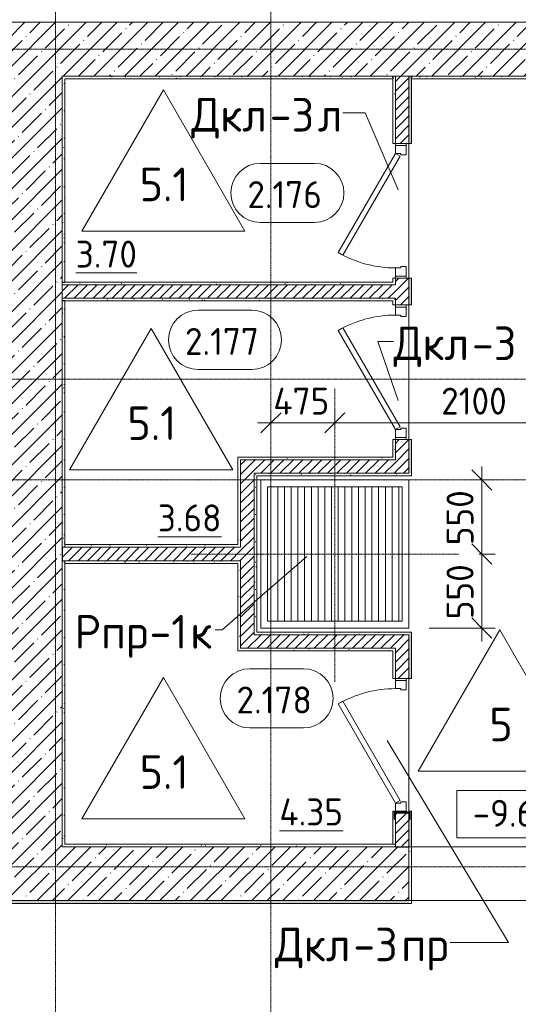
# Model space of a CAD drawing. Header units: millimetres. Extents: x -4136 to 63268, y -10605 to 130973.
# Tile 20 of 47: x 16234 to 19937, y 40455 to 47769. Entities that reach past the tile are written whole.
import ezdxf

# ---------------------------------------------------------------- set-up
doc = ezdxf.new("R2010")
doc.units = ezdxf.units.MM
doc.linetypes.add('4_ Штрихпунктир_ 10 х 2 мм', pattern=[14, 10, -2, 0, -2])
doc.linetypes.add('4_ Штрихпунктир_ 5 х 2 мм', pattern=[9, 5, -2, 0, -2])
for name, color, linetype, lineweight in [('A-ANNO-DIMS', 7, 'Continuous', 5), ('A-ANNO-DIMS-100', 7, 'Continuous', 5), ('A-AREA-IDEN', 7, 'Continuous', 5), ('A-DETL', 7, 'Continuous', 25), ('A-DOOR', 7, 'Continuous', 13), ('A-DOOR-FRAM', 7, 'Continuous', 13), ('A-DOOR-IDEN', 7, 'Continuous', 5), ('A-DOOR-OPNG', 7, 'Continuous', 13), ('A-FLOR', 7, 'Continuous', 13), ('A-FLOR-IDEN', 7, 'Continuous', 5), ('A-WALL', 7, 'Continuous', 13), ('A-WALL-PATT', 7, 'Continuous', 13), ('G-ANNO-DIMS', 7, 'Continuous', 5), ('I-WALL', 7, 'Continuous', 13), ('M-EQPM', 7, 'Continuous', 13), ('M-EQPM-IDEN', 7, 'Continuous', 5), ('S-COLS', 7, 'Continuous', 25), ('S-GRID', 7, 'Continuous', 5)]:
    doc.layers.add(name, color=color, linetype=linetype, lineweight=lineweight)
doc.styles.add('GOST Common_2', font='GOST_Common.ttf', dxfattribs={"height": 250})
doc.styles.add('GOST Common_3', font='GOST_Common.ttf', dxfattribs={"height": 200})
doc.dimstyles.new('2_мм', dxfattribs={"dimscale": 304.8, "dimtxt": 201.142999, "dimasz": 0.492126, "dimexe": 0.328084, "dimexo": 0.492126, "dimgap": 0, "dimtad": 1, "dimdec": 0, "dimdsep": 46, "dimtxsty": 'GOST Common_3', "dimblk1": 'OBLIQUE', "dimblk2": 'OBLIQUE', "dimsah": 1, "dimcen": 0.09, "dimdle": 0.328084, "dimadec": 5, "dimazin": 2, "dimtfac": 1, "dimtdec": 4, "dimtix": 1, "dimtmove": 0, "dimatfit": 3, "dimfxl": 1, "dimtvp": 1, "dimtolj": 1, "dimtzin": 0, "dimarcsym": 2})
pattern_1 = [(0, (0, 0), (203.2, 50.8), [3.353, -149.047, 3.353, -149.047, -812.8]), (0, (0, 0), (203.2, 50.8), [-304.8, 3.353, -301.447, 3.353, -149.047, -355.6]), (0, (0, 0), (203.2, 50.8), [-762, 3.353, -98.247, 3.353, -250.647]), (120, (76.2, 25.4), (-145.59409, 150.57636), [3.353, -149.047, 3.353, -149.047, -812.8]), (120, (76.2, 25.4), (-145.59409, 150.57636), [-304.8, 3.353, -301.447, 3.353, -149.047, -355.6]), (120, (76.2, 25.4), (-145.59409, 150.57636), [-762, 3.353, -98.247, 3.353, -250.647]), (240, (101.6, 127), (-57.60591, -201.37636), [3.353, -149.047, 3.353, -149.047, -812.8]), (240, (101.6, 127), (-57.60591, -201.37636), [-304.8, 3.353, -301.447, 3.353, -149.047, -355.6]), (240, (101.6, 127), (-57.60591, -201.37636), [-762, 3.353, -98.247, 3.353, -250.647])]
pattern_2 = [(45, (0, 0), (-35.35534, 35.35534), [])]
pattern_3 = [(45, (0, 0), (-114.04925, 114.04925), []), (45, (114.05, 0), (-114.04925, 114.04925), [201.612, -40.322, 3.353, -36.97])]

# ---------------------------------------------------------------- blocks, each defined once
blk = doc.blocks.new('Наметкина 10_РД_АР_П_Отделка_R21_rvt-1--02_Подвал_МП_часть А')
at = {"layer": 'A-WALL-PATT', "lineweight": 5}
h = blk.add_hatch(dxfattribs=at)
h.set_pattern_fill('FP_16', color=256, style=0, pattern_type=2)
h.set_pattern_definition(pattern_1)
h.paths.add_polyline_path([(16570, 45820), (16570, 47350), (16550, 47350), (16550, 45820)])
h = blk.add_hatch(dxfattribs=at)
h.set_pattern_fill('FP_16', color=256, style=0, pattern_type=2)
h.set_pattern_definition(pattern_1)
h.paths.add_polyline_path([(19005, 47330), (19005, 47350), (16570, 47350), (16570, 47330), (18305, 47330)])
h = blk.add_hatch(dxfattribs=at)
h.set_pattern_fill('FP_16', color=256, style=0, pattern_type=2)
h.set_pattern_definition(pattern_1)
h.paths.add_polyline_path([(19025, 45800), (19025, 45850), (19005, 45850), (19005, 45800)])
h.paths.add_polyline_path([(19005, 46850), (19025, 46850), (19025, 47350), (19005, 47350), (19005, 47330)])
h = blk.add_hatch(dxfattribs=at)
h.set_pattern_fill('FP_16', color=256, style=0, pattern_type=2)
h.set_pattern_definition(pattern_1)
h.paths.add_polyline_path([(19125, 41625), (19145, 41625), (19145, 41890), (19125, 41890), (19125.6, 41881.6), (19135, 41881.6), (19135, 41829.6), (19129.5, 41830.5), (19128.5, 41830.9), (19127.2, 41834.1), (19126.4, 41871.2), (19125, 41874.6), (19125, 41829.6)])
h.paths.add_polyline_path([(19125, 42875), (19145, 42875), (19145, 43220), (19125, 43220), (19125, 43200)])
h.paths.add_polyline_path([(19145, 44400), (19145, 44650), (19125, 44650), (19125, 44400)])
h.paths.add_polyline_path([(19125, 45650), (19145, 45650), (19145, 45850), (19125, 45850)])
h.paths.add_polyline_path([(19125, 46850), (19145, 46850), (19145, 47350), (19125, 47350), (19125, 47330)])
h = blk.add_hatch(dxfattribs=at)
h.set_pattern_fill('FP_16', color=256, style=0, pattern_type=2)
h.set_pattern_definition(pattern_1)
h.paths.add_polyline_path([(20305, 47330), (20325, 47330), (20325, 47350), (19145, 47350), (19145, 47330), (20025.4, 47330)])
h = blk.add_hatch(dxfattribs=at)
h.set_pattern_fill('FP_16', color=256, style=0, pattern_type=2)
h.set_pattern_definition(pattern_1)
h.paths.add_polyline_path([(19005, 45800), (19005, 45820), (16550, 45820), (16550, 45800), (18305, 45800)])
h = blk.add_hatch(dxfattribs=at)
h.set_pattern_fill('FP_16', color=256, style=0, pattern_type=2)
h.set_pattern_definition(pattern_1)
h.paths.add_polyline_path([(19005, 45680), (19025, 45680), (19025, 45700), (16550, 45700), (16550, 45680), (18305, 45680)])
h = blk.add_hatch(dxfattribs=at)
h.set_pattern_fill('FP_16', color=256, style=0, pattern_type=2)
h.set_pattern_definition(pattern_1)
h.paths.add_polyline_path([(16550, 43850), (16570, 43850), (16570, 45680), (16550, 45680), (16550, 45200.8)])
h = blk.add_hatch(dxfattribs=at)
h.set_pattern_fill('FP_16', color=256, style=0, pattern_type=2)
h.set_pattern_definition(pattern_1)
h.paths.add_polyline_path([(19025, 44500), (19025, 44650), (19005, 44650), (19005, 44500)])
h.paths.add_polyline_path([(19005, 45650), (19025, 45650), (19025, 45680), (19005, 45680)])
h = blk.add_hatch(dxfattribs=at)
h.set_pattern_fill('FP_16', color=256, style=0, pattern_type=2)
h.set_pattern_definition(pattern_1)
h.paths.add_polyline_path([(17875, 43870), (17875, 44520), (17855, 44520), (17855, 43870)])
h = blk.add_hatch(dxfattribs=at)
h.set_pattern_fill('FP_16', color=256, style=0, pattern_type=2)
h.set_pattern_definition(pattern_1)
h.paths.add_polyline_path([(19005, 44500), (19005, 44520), (17875, 44520), (17875, 44500), (18305, 44500)])
h = blk.add_hatch(dxfattribs=at)
h.set_pattern_fill('FP_16', color=256, style=0, pattern_type=2)
h.set_pattern_definition(pattern_1)
h.paths.add_polyline_path([(17995, 44380), (19145, 44380), (19145, 44400), (17975, 44400), (17975, 44380)])
h = blk.add_hatch(dxfattribs=at)
h.set_pattern_fill('FP_16', color=256, style=0, pattern_type=2)
h.set_pattern_definition(pattern_1)
h.paths.add_polyline_path([(17995, 43200), (17995, 44380), (17975, 44380), (17975, 43200)])
h = blk.add_hatch(dxfattribs=at)
h.set_pattern_fill('FP_16', color=256, style=0, pattern_type=2)
h.set_pattern_definition(pattern_1)
h.paths.add_polyline_path([(17875, 43850), (17875, 43870), (16570, 43870), (16570, 43850), (16584.7, 43850)])
h = blk.add_hatch(dxfattribs=at)
h.set_pattern_fill('FP_16', color=256, style=0, pattern_type=2)
h.set_pattern_definition(pattern_1)
h.paths.add_polyline_path([(16570, 41625), (16570, 43750), (16550, 43750), (16550, 41625)])
h = blk.add_hatch(dxfattribs=at)
h.set_pattern_fill('FP_16', color=256, style=0, pattern_type=2)
h.set_pattern_definition(pattern_1)
h.paths.add_polyline_path([(17855, 43730), (17875, 43730), (17875, 43750), (16570, 43750), (16570, 43730), (16584.7, 43730)])
h = blk.add_hatch(dxfattribs=at)
h.set_pattern_fill('FP_16', color=256, style=0, pattern_type=2)
h.set_pattern_definition(pattern_1)
h.paths.add_polyline_path([(17875, 43080), (17875, 43730), (17855, 43730), (17855, 43080)])
h = blk.add_hatch(dxfattribs=at)
h.set_pattern_fill('FP_16', color=256, style=0, pattern_type=2)
h.set_pattern_definition(pattern_1)
h.paths.add_polyline_path([(19125, 43200), (19125, 43220), (17995, 43220), (17995, 43200), (18305, 43200)])
h = blk.add_hatch(dxfattribs=at)
h.set_pattern_fill('FP_16', color=256, style=0, pattern_type=2)
h.set_pattern_definition(pattern_1)
h.paths.add_polyline_path([(19005, 43080), (19005, 43100), (17875, 43100), (17875, 43080), (18305, 43080)])
h = blk.add_hatch(dxfattribs=at)
h.set_pattern_fill('FP_16', color=256, style=0, pattern_type=2)
h.set_pattern_definition(pattern_1)
h.paths.add_polyline_path([(19025, 41645), (19025, 41874.6), (19022.8, 41869.3), (19022.8, 41834.1), (19021.5, 41830.9), (19018.3, 41829.6), (19015, 41829.6), (19015, 41881.6), (19025, 41881.6), (19025, 41890), (19005, 41890), (19005, 41645), (19022.8, 41645)])
h.paths.add_polyline_path([(19005, 42875), (19025, 42875), (19025, 43100), (19005, 43100), (19005, 43080)])
h = blk.add_hatch(dxfattribs=at)
h.set_pattern_fill('FP_16', color=256, style=0, pattern_type=2)
h.set_pattern_definition(pattern_1)
h.paths.add_polyline_path([(19025, 41625), (19025, 41645), (16570, 41645), (16570, 41625), (18305, 41625)])
h = blk.add_hatch(dxfattribs=at)
h.set_pattern_fill('FP_16', color=256, style=0, pattern_type=2)
h.set_pattern_definition(pattern_1)
h.paths.add_polyline_path([(19145, 41205), (19145, 41625), (19125, 41625), (19125, 41205)])
h = blk.add_hatch(dxfattribs=at)
h.set_pattern_fill('FP_16', color=256, style=0, pattern_type=2)
h.set_pattern_definition(pattern_1)
h.paths.add_polyline_path([(19125, 41205), (19125, 41225), (11730, 41225), (11730, 41205), (18305, 41205)])
at = {"layer": 'A-WALL'}
for p, q in [((16550, 47350), (16550, 45820)), ((16570, 47350), (16550, 47350)), ((19005, 47350), (16570, 47350)), ((16570, 45820), (16570, 47330)), ((16570, 47330), (19005, 47330)), ((19025, 47350), (19005, 47350)), ((19005, 47330), (19005, 46850)), ((19025, 47330), (19025, 47350)), ((19025, 46850), (19025, 47330)), ((19145, 47350), (19125, 47350)), ((19125, 47350), (19125, 47330)), ((19125, 47330), (19125, 46850)), ((20325, 47350), (19145, 47350)), ((19145, 47330), (20305, 47330)), ((19145, 46850), (19145, 47330)), ((19005, 46850), (19025, 46850)), ((19125, 46850), (19145, 46850)), ((16550, 45820), (16550, 45800)), ((16550, 45800), (19005, 45800)), ((19005, 45820), (16570, 45820)), ((19025, 45850), (19005, 45850)), ((19005, 45850), (19005, 45820)), ((19005, 45800), (19025, 45800)), ((19025, 45800), (19025, 45850)), ((19125, 45850), (19125, 45650)), ((19145, 45850), (19125, 45850)), ((19145, 45650), (19145, 45850)), ((19025, 45700), (16550, 45700)), ((16550, 45700), (16550, 45680)), ((16550, 45680), (16550, 43850)), ((16570, 43850), (16570, 45680)), ((16570, 45680), (19005, 45680)), ((19005, 45680), (19005, 45650)), ((19005, 45650), (19025, 45650)), ((19025, 45680), (19025, 45700)), ((19025, 45650), (19025, 45680)), ((19125, 45650), (19145, 45650)), ((19025, 44650), (19005, 44650)), ((19005, 44650), (19005, 44520)), ((19025, 44500), (19025, 44650)), ((19125, 44650), (19125, 44400)), ((19145, 44650), (19125, 44650)), ((19145, 44400), (19145, 44650)), ((17875, 44520), (17855, 44520)), ((17855, 44520), (17855, 43870)), ((19005, 44520), (17875, 44520)), ((17875, 43870), (17875, 44500)), ((17875, 44500), (19005, 44500)), ((19005, 44500), (19025, 44500)), ((19125, 44400), (17975, 44400)), ((17975, 44400), (17975, 44380)), ((19145, 44380), (19145, 44400)), ((17975, 44380), (17975, 43200)), ((17995, 43220), (17995, 44380)), ((17995, 44380), (19145, 44380)), ((16550, 43850), (16570, 43850)), ((17855, 43870), (16570, 43870)), ((16570, 43870), (16570, 43850)), ((16570, 43850), (17875, 43850)), ((17875, 43850), (17875, 43870)), ((16550, 43750), (16550, 41625)), ((16570, 43750), (16550, 43750)), ((16570, 41645), (16570, 43750)), ((17875, 43750), (16570, 43750)), ((16570, 43750), (16570, 43730)), ((17875, 43730), (17875, 43750)), ((16570, 43730), (17855, 43730)), ((17855, 43730), (17855, 43080)), ((17875, 43100), (17875, 43730)), ((17975, 43200), (17995, 43200)), ((19125, 43220), (17995, 43220)), ((17995, 43200), (19125, 43200)), ((19145, 43220), (19125, 43220)), ((19125, 43200), (19125, 42875)), ((19145, 42875), (19145, 43220)), ((19005, 43100), (17875, 43100)), ((19025, 43100), (19005, 43100)), ((19025, 42875), (19025, 43100)), ((17855, 43080), (17875, 43080)), ((17875, 43080), (19005, 43080)), ((19005, 43080), (19005, 42875)), ((19005, 42875), (19025, 42875)), ((19125, 42875), (19145, 42875)), ((19025, 41890), (19005, 41890)), ((19005, 41890), (19005, 41645)), ((19025, 41881.6), (19025, 41890)), ((19025, 41645), (19025, 41874.6)), ((19125, 41890), (19125, 41881.6)), ((19145, 41890), (19125, 41890)), ((19125, 41874.6), (19125, 41625)), ((19145, 41625), (19145, 41890)), ((16550, 41625), (16570, 41625)), ((19025, 41645), (16570, 41645)), ((16570, 41625), (19025, 41625)), ((19005, 41645), (19025, 41645)), ((19025, 41625), (19025, 41645)), ((19125, 41625), (19125, 41225)), ((19145, 41625), (19125, 41625)), ((19125, 41625), (19145, 41625)), ((19145, 41205), (19145, 41625)), ((11730, 41205), (19125, 41205)), ((19125, 41225), (11750, 41225)), ((19125, 41205), (19145, 41205))]:
    blk.add_line(p, q, dxfattribs=at)
at = {"layer": 'A-WALL', "lineweight": 25}
for p, q in [((19005, 47350), (19005, 47330)), ((19145, 47330), (19145, 47350)), ((16550, 45820), (16570, 45820)), ((16570, 45680), (16550, 45680))]:
    blk.add_line(p, q, dxfattribs=at)
blk = doc.blocks.new('АР_Дверь однопольная - 1000х2100h_850__Кладовая-6683326--02_Подвал_МП_часть А')
at = {"layer": 'A-DOOR'}
for p, q in [((311.1, 475), (-425, 50)), ((-405, 15.4), (331.1, 440.4)), ((331.1, 440.4), (311.1, 475)), ((-425, 50), (-405, 15.4))]:
    blk.add_line(p, q, dxfattribs=at)
at = {"layer": 'A-DOOR', "lineweight": 5}
blk.add_arc((-425, 50), 850, 360, 30, dxfattribs=at)
at = {"layer": 'A-DOOR-FRAM'}
for p, q in [((-485, 50), (-500, 50)), ((-425, 50), (-485, 50)), ((-485, 50), (-485, -30)), ((-425, 10), (-425, 50)), ((-415, 10), (-425, 10)), ((-415, -30), (-415, 10)), ((425, 10), (415, 10)), ((415, 10), (415, -30)), ((485, 50), (425, 50)), ((425, 50), (425, 10)), ((485, -30), (485, 50)), ((485, 50), (500, 50)), ((-485, -30), (-500, -30)), ((-485, -30), (-415, -30)), ((415, -30), (485, -30)), ((485, -30), (500, -30))]:
    blk.add_line(p, q, dxfattribs=at)
blk = doc.blocks.new('АР_Дверь однопольная - 1000х2100h_850__Кладовая-4627047--02_Подвал_МП_часть А')
at = {"layer": 'A-DOOR'}
for p, q in [((-311.1, 475), (-331.1, 440.4)), ((-331.1, 440.4), (405, 15.4)), ((425, 50), (-311.1, 475)), ((405, 15.4), (425, 50))]:
    blk.add_line(p, q, dxfattribs=at)
at = {"layer": 'A-DOOR', "lineweight": 5}
blk.add_arc((425, 50), 850, 150, 180, dxfattribs=at)
at = {"layer": 'A-DOOR-FRAM'}
for p, q in [((-485, 50), (-500, 50)), ((-425, 50), (-485, 50)), ((-485, 50), (-485, -30)), ((-425, 10), (-425, 50)), ((-415, 10), (-425, 10)), ((-415, -30), (-415, 10)), ((425, 10), (415, 10)), ((415, 10), (415, -30)), ((485, 50), (425, 50)), ((425, 50), (425, 10)), ((485, -30), (485, 50)), ((485, 50), (500, 50)), ((-485, -30), (-500, -30)), ((-485, -30), (-415, -30)), ((415, -30), (485, -30)), ((485, -30), (500, -30))]:
    blk.add_line(p, q, dxfattribs=at)
blk = doc.blocks.new('КР-Проем - Настраиваемый-1563426--02_Подвал_МП_часть А')
at = {"layer": 'A-DOOR-OPNG'}
for p, q in [((-900, 200), (900, 200)), ((-900, -200), (900, -200))]:
    blk.add_line(p, q, dxfattribs=at)
blk = doc.blocks.new('АР_Приямок - ПР-1_1100х1100 х50-V37--02_Подвал_МП_часть А')
at = {"layer": 'M-EQPM', "lineweight": 5}
h = blk.add_hatch(dxfattribs=at)
h.set_pattern_fill('FP_13', color=256, style=0, pattern_type=2)
h.set_pattern_definition([(90, (0, 0), (-50, 3e-15), [])])
h.paths.add_polyline_path([(1050, -500), (1050, 500), (50, 500), (50, -500), (280, -500)])
at = {"layer": 'M-EQPM'}
for p, q in [((0, -550), (0, 550)), ((0, 550), (1100, 550)), ((1100, 550), (1100, -550)), ((1100, -550), (0, -550))]:
    blk.add_line(p, q, dxfattribs=at)
blk = doc.blocks.new('АР_Дверь однопольная - 1000х2100h_850__Кладовая-6012483--02_Подвал_МП_часть А')
at = {"layer": 'A-DOOR'}
for p, q in [((311.1, 475), (-425, 50)), ((-405, 15.4), (331.1, 440.4)), ((331.1, 440.4), (311.1, 475)), ((-425, 50), (-405, 15.4))]:
    blk.add_line(p, q, dxfattribs=at)
at = {"layer": 'A-DOOR', "lineweight": 5}
blk.add_arc((-425, 50), 850, 360, 30, dxfattribs=at)
at = {"layer": 'A-DOOR-FRAM'}
for p, q in [((-485, 50), (-500, 50)), ((-425, 50), (-485, 50)), ((-485, 50), (-485, -30)), ((-425, 10), (-425, 50)), ((-415, 10), (-425, 10)), ((-415, -30), (-415, 10)), ((425, 10), (415, 10)), ((415, 10), (415, -30)), ((485, 50), (425, 50)), ((425, 50), (425, 10)), ((485, -30), (485, 50)), ((485, 50), (500, 50)), ((-485, -30), (-500, -30)), ((-485, -30), (-415, -30)), ((415, -30), (485, -30)), ((485, -30), (500, -30))]:
    blk.add_line(p, q, dxfattribs=at)
blk = doc.blocks.new('АР_Фахверк_ _Швеллер полки параллельные_ - 12П-5787732--02_Подвал_МП_часть А')
at = {"layer": 'S-COLS'}
blk.add_hatch(color=256, dxfattribs=at).paths.add_polyline_path([(35.4, -60), (35.4, -56.7), (34.1, -53.5), (30.9, -52.2), (-4.3, -52.2), (-9.6, -50), (-11.8, -44.7), (-11.8, 44.7), (-9.6, 50), (-4.3, 52.2), (30.9, 52.2), (34.1, 53.5), (35.4, 56.7), (35.4, 60), (-16.6, 60), (-16.6, -60)])
for p, q in [((35.4, 60), (-16.6, 60)), ((-16.6, 60), (-16.6, -60)), ((-11.8, -44.7), (-11.8, 44.7)), ((-4.3, 52.2), (30.9, 52.2)), ((35.4, 56.7), (35.4, 60)), ((-16.6, -60), (35.4, -60)), ((30.9, -52.2), (-4.3, -52.2)), ((35.4, -60), (35.4, -56.7))]:
    blk.add_line(p, q, dxfattribs=at)
for centre, radius, start, end in [((-4.3, 44.7), 7.5, 90, 180), ((30.9, 56.7), 4.5, 270, 360), ((-4.3, -44.7), 7.5, 180, 270), ((30.9, -56.7), 4.5, 360, 90)]:
    blk.add_arc(centre, radius, start, end, dxfattribs=at)
blk = doc.blocks.new('Марка помещения _Номер_ - 2 мм-68851--02_Подвал_МП_часть А')
at = {"layer": 'A-AREA-IDEN'}
for p, q in [((-2.027, 2.21), (1.973, 2.21)), ((-2.027, -2.19), (1.973, -2.19))]:
    blk.add_line(p, q, dxfattribs=at)
for centre, start, end in [((-2.027, 0.01), 90, 270), ((1.973, 0.01), 270, 90)]:
    blk.add_arc(centre, 2.2, start, end, dxfattribs=at)
blk = doc.blocks.new('Высотные отметки - Frame_2-749557--02_Подвал_МП_часть А')
at = {"layer": 'G-ANNO-DIMS'}
for p, q in [((-5, 3.5), (-5, 0)), ((5, 3.5), (-5, 3.5)), ((5, 0), (5, 3.5)), ((-5, 0), (5, 0))]:
    blk.add_line(p, q, dxfattribs=at)
blk = doc.blocks.new('Марка полов - Марка полов-4106608--02_Подвал_МП_часть А')
at = {"layer": 'A-FLOR-IDEN'}
for p, q in [((0, 7), (-6.062, -3.5)), ((6.062, -3.5), (0, 7)), ((-6.062, -3.5), (6.062, -3.5))]:
    blk.add_line(p, q, dxfattribs=at)
blk = doc.blocks.new('DIMBLOCK202--02_Подвал_МП_часть А')
at = {"layer": 'A-ANNO-DIMS-100', "lineweight": 25}
for p, q in [((19666, 44350), (19591, 44425)), ((19666, 44350), (19741, 44275)), ((19666, 43800), (19591, 43875)), ((19666, 43800), (19741, 43725))]:
    blk.add_line(p, q, dxfattribs=at)
at = {"layer": 'A-ANNO-DIMS-100'}
for p, q in [((19666, 44450), (19666, 43800)), ((19622.1, 44350), (19766, 44350)), ((19666, 44350), (19622.1, 44350)), ((19644.5, 43800), (19766, 43800)), ((19666, 43800), (19644.5, 43800))]:
    blk.add_line(p, q, dxfattribs=at)
at = {"layer": 'A-ANNO-DIMS-100', "color": 0, "insert": (19404.7, 43865.3), "char_height": 200, "width": 503.198, "attachment_point": 1, "rotation": 90, "line_spacing_factor": 1.022761, "style": 'GOST Common_3'}
blk.add_mtext('550', dxfattribs=at)
blk = doc.blocks.new('_Oblique')
at = {"color": 0, "linetype": 'ByBlock', "lineweight": -2}
blk.add_line((-0.5, -0.5), (0.5, 0.5), dxfattribs=at)
blk = doc.blocks.new('DIMBLOCK203--02_Подвал_МП_часть А')
at = {"layer": 'A-ANNO-DIMS-100', "lineweight": 25}
for p, q in [((19666, 43800), (19591, 43875)), ((19666, 43800), (19741, 43725)), ((19666, 43250), (19591, 43325)), ((19666, 43250), (19741, 43175))]:
    blk.add_line(p, q, dxfattribs=at)
at = {"layer": 'A-ANNO-DIMS-100'}
for p, q in [((19644.5, 43800), (19766, 43800)), ((19666, 43800), (19644.5, 43800)), ((19666, 43800), (19666, 43150)), ((19275, 43250), (19766, 43250)), ((19666, 43250), (19275, 43250))]:
    blk.add_line(p, q, dxfattribs=at)
at = {"layer": 'A-ANNO-DIMS-100', "color": 0, "insert": (19404.7, 43315.3), "char_height": 200, "width": 503.198, "attachment_point": 1, "rotation": 90, "line_spacing_factor": 1.022761, "style": 'GOST Common_3'}
blk.add_mtext('550', dxfattribs=at)
blk = doc.blocks.new('DIMBLOCK204--02_Подвал_МП_часть А')
at = {"layer": 'A-ANNO-DIMS-100'}
for p, q in [((18100, 44730.4), (18100, 44874.3)), ((18575, 44730.4), (18575, 44874.3)), ((18000, 44774.3), (18575, 44774.3)), ((18100, 44774.3), (18100, 44730.4)), ((18575, 44774.3), (18575, 44730.4))]:
    blk.add_line(p, q, dxfattribs=at)
at = {"layer": 'A-ANNO-DIMS-100', "lineweight": 25}
for p, q in [((18100, 44774.3), (18175, 44849.3)), ((18575, 44774.3), (18650, 44849.3)), ((18100, 44774.3), (18025, 44699.3)), ((18575, 44774.3), (18500, 44699.3))]:
    blk.add_line(p, q, dxfattribs=at)
at = {"layer": 'A-ANNO-DIMS-100', "color": 0, "insert": (18117.6, 45035.7), "char_height": 200, "width": 527.745, "attachment_point": 1, "line_spacing_factor": 1.022761, "style": 'GOST Common_3'}
blk.add_mtext('475', dxfattribs=at)
blk = doc.blocks.new('DIMBLOCK205--02_Подвал_МП_часть А')
at = {"layer": 'A-ANNO-DIMS-100'}
for p, q in [((18575, 44730.4), (18575, 44874.3)), ((20675, 44730.4), (20675, 44874.3)), ((18575, 44774.3), (20775, 44774.3)), ((18575, 44774.3), (18575, 44730.4)), ((20675, 44774.3), (20675, 44730.4))]:
    blk.add_line(p, q, dxfattribs=at)
at = {"layer": 'A-ANNO-DIMS-100', "lineweight": 25}
for p, q in [((18575, 44774.3), (18650, 44849.3)), ((20675, 44774.3), (20750, 44849.3)), ((18575, 44774.3), (18500, 44699.3)), ((20675, 44774.3), (20600, 44699.3))]:
    blk.add_line(p, q, dxfattribs=at)
at = {"layer": 'A-ANNO-DIMS-100', "color": 0, "insert": (19364.2, 45035.7), "char_height": 200, "width": 625.93, "attachment_point": 1, "line_spacing_factor": 1.022761, "style": 'GOST Common_3'}
blk.add_mtext('2100', dxfattribs=at)

msp = doc.modelspace()

# ---------------------------------------------------------------- hatches: boundary and pattern name
at = {"layer": 'A-WALL-PATT', "lineweight": 5}
h = msp.add_hatch(dxfattribs=at)
h.set_pattern_fill('FP_3', color=256, style=0, pattern_type=2)
h.set_pattern_definition(pattern_3)
h.paths.add_polyline_path([(26700, 47350), (26700, 47750), (16150, 47750), (16150, 47350), (23466.093438, 47350)])
h = msp.add_hatch(dxfattribs=at)
h.set_pattern_fill('FP_3', color=256, style=0, pattern_type=2)
h.set_pattern_definition(pattern_3)
h.paths.add_polyline_path([(16550, 41624.999998), (16550, 47350), (16150, 47350), (16150, 41624.999998)])
h = msp.add_hatch(dxfattribs=at)
h.set_pattern_fill('FP_2', color=256, style=0, pattern_type=2)
h.set_pattern_definition(pattern_2)
h.paths.add_polyline_path([(19125, 44400), (19125, 44650), (19025, 44650), (19025, 44400)])
h.paths.add_polyline_path([(19125, 45650), (19125, 45850), (19025, 45850), (19025, 45650)])
h.paths.add_polyline_path([(19125, 46850), (19125, 47350), (19025, 47350), (19025, 46850)])
h = msp.add_hatch(dxfattribs=at)
h.set_pattern_fill('FP_2', color=256, style=0, pattern_type=2)
h.set_pattern_definition(pattern_2)
h.paths.add_polyline_path([(19025, 45700), (19025, 45800), (16550, 45800), (16550, 45700), (18305.030583, 45700)])
h = msp.add_hatch(dxfattribs=at)
h.set_pattern_fill('FP_2', color=256, style=0, pattern_type=2)
h.set_pattern_definition(pattern_2)
h.paths.add_polyline_path([(19025, 44400), (19025, 44500), (17875, 44500), (17875, 44400), (18305.030583, 44400)])
h = msp.add_hatch(dxfattribs=at)
h.set_pattern_fill('FP_2', color=256, style=0, pattern_type=2)
h.set_pattern_definition(pattern_2)
h.paths.add_polyline_path([(17975, 43200), (17975, 44400), (17875, 44400), (17875, 43200)])
h = msp.add_hatch(dxfattribs=at)
h.set_pattern_fill('FP_2', color=256, style=0, pattern_type=2)
h.set_pattern_definition(pattern_2)
h.paths.add_polyline_path([(17875, 43750), (17875, 43850), (16550, 43850), (16550, 43750), (16584.676298, 43750)])
h = msp.add_hatch(dxfattribs=at)
h.set_pattern_fill('FP_2', color=256, style=0, pattern_type=2)
h.set_pattern_definition(pattern_2)
h.paths.add_polyline_path([(19025, 43100), (19025, 43200), (17875, 43200), (17875, 43100), (18305.030583, 43100)])
h = msp.add_hatch(dxfattribs=at)
h.set_pattern_fill('FP_2', color=256, style=0, pattern_type=2)
h.set_pattern_definition(pattern_2)
h.paths.add_polyline_path([(19025, 41624.999998), (19125, 41624.999998), (19124.045584, 41875), (19025, 41874.603301), (19025, 41869.3)])
h.paths.add_polyline_path([(19125, 42875), (19125, 43200), (19025, 43200), (19025, 42875)])
h = msp.add_hatch(dxfattribs=at)
h.set_pattern_fill('FP_3', color=256, style=0, pattern_type=2)
h.set_pattern_definition(pattern_3)
h.paths.add_polyline_path([(19125, 41224.999998), (19125, 41624.999998), (14249.988391, 41624.999998), (14249.988391, 41224.999998), (18305.030583, 41224.999998)])

# ---------------------------------------------------------------- linework, layer by layer
at = {"layer": 'A-DETL', "linetype": '4_ Штрихпунктир_ 5 х 2 мм', "lineweight": 5}
for p, q in [((18575, 42850), (18575, 45030)), ((19494.496096, 43800), (17505, 43800))]:
    msp.add_line(p, q, dxfattribs=at)
at = {"layer": 'A-DOOR-IDEN'}
for p, q in [((18800.312864, 47077.035916), (18633.699726, 47077.035916)), ((19044.443934, 46504.999254), (18800.312864, 47077.035916)), ((18894.511953, 45379.441745), (19010.844623, 45379.441745)), ((19044.443934, 44941.638503), (18894.511953, 45379.441745)), ((18962.44197, 42415.940821), (19863.80295, 40913.442547)), ((19863.80295, 40913.442547), (19432.140906, 40913.442547))]:
    msp.add_line(p, q, dxfattribs=at)
at = {"layer": 'A-FLOR'}
for p, q in [((19125, 46850), (19125, 45850)), ((19125, 45650), (19125, 44650)), ((18075, 43300), (18075, 44300)), ((18075, 44300), (19075, 44300)), ((19075, 44300), (19075, 43300)), ((19075, 43300), (18075, 43300)), ((19125, 42875), (19125, 41890))]:
    msp.add_line(p, q, dxfattribs=at)
at = {"layer": 'A-WALL'}
for p, q in [((26650, 47750), (16150, 47750)), ((16550, 47350), (20325, 47350)), ((16550, 43850), (16550, 47350)), ((16550, 41624.999998), (16550, 43750)), ((19025, 41624.999998), (16550, 41624.999998)), ((19125, 41224.999998), (19125, 41624.999998)), ((14249.988391, 41224.999998), (19125, 41224.999998))]:
    msp.add_line(p, q, dxfattribs=at)
at = {"layer": 'A-WALL', "lineweight": 25}
for p, q in [((16550, 43850), (16550, 43750)), ((19025, 41624.999998), (19125, 41624.999998))]:
    msp.add_line(p, q, dxfattribs=at)
at = {"layer": 'I-WALL'}
for p, q in [((19025, 47350), (19025, 46850)), ((19125, 46850), (19125, 47350)), ((19025, 46850), (19125, 46850)), ((19025, 45800), (16550, 45800)), ((19025, 45850), (19025, 45800)), ((19125, 45850), (19025, 45850)), ((19125, 45650), (19125, 45850)), ((16550, 45700), (19025, 45700)), ((19025, 45700), (19025, 45650)), ((19025, 45650), (19125, 45650)), ((19025, 44650), (19025, 44500)), ((19125, 44650), (19025, 44650)), ((19125, 44400), (19125, 44650)), ((19025, 44500), (17875, 44500)), ((17875, 44500), (17875, 43850)), ((17975, 44400), (19125, 44400)), ((17975, 43200), (17975, 44400)), ((17875, 43850), (16550, 43850)), ((16550, 43750), (17875, 43750)), ((17875, 43750), (17875, 43100)), ((19125, 43200), (17975, 43200)), ((19125, 42875), (19125, 43200)), ((17875, 43100), (19025, 43100)), ((19025, 43100), (19025, 42875)), ((19025, 42875), (19125, 42875)), ((19025, 41874.603301), (19025, 41624.999998)), ((19124.045584, 41875), (19025.954416, 41875)), ((19125, 41624.999998), (19125, 41874.603301))]:
    msp.add_line(p, q, dxfattribs=at)
at = {"layer": 'M-EQPM-IDEN'}
for p, q in [((18365.622758, 43782.253481), (17737.876816, 43236.420293)), ((17737.876816, 43236.420293), (17686.699726, 43236.420293))]:
    msp.add_line(p, q, dxfattribs=at)
at = {"layer": 'S-GRID', "linetype": '4_ Штрихпунктир_ 10 х 2 мм'}
for p, q in [((16500, 31375.395721), (16500, 100620.828093)), ((18100, 31375.395721), (18100, 60921.15283)), ((38983.503377, 47550), (-2313.623038, 47550)), ((38983.503377, 45100), (-2313.623038, 45100)), ((38983.503377, 44350), (-2313.623038, 44350)), ((38983.503377, 41475), (-2313.623038, 41475))]:
    msp.add_line(p, q, dxfattribs=at)

# ---------------------------------------------------------------- block references
at = {"lineweight": 5}
msp.add_blockref('Наметкина 10_РД_АР_П_Отделка_R21_rvt-1--02_Подвал_МП_часть А', (0, 0), dxfattribs=at)
at = {"layer": 'A-AREA-IDEN', "xscale": 99.99999999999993, "yscale": 99.99999999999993, "zscale": 99.99999999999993}
for p in [(18225.267637, 46481.27092), (17761.699794, 45390.494613), (18144.767637, 42726.939235)]:
    msp.add_blockref('Марка помещения _Номер_ - 2 мм-68851--02_Подвал_МП_часть А', p, dxfattribs=at)
at = {"layer": 'A-DOOR', "rotation": 90}
for name, p in [('АР_Дверь однопольная - 1000х2100h_850__Кладовая-4627047--02_Подвал_МП_часть А', (19075, 46350)), ('АР_Дверь однопольная - 1000х2100h_850__Кладовая-6683326--02_Подвал_МП_часть А', (19075, 45150)), ('АР_Дверь однопольная - 1000х2100h_850__Кладовая-6012483--02_Подвал_МП_часть А', (19075, 42375))]:
    msp.add_blockref(name, p, dxfattribs=at)
at = {"layer": 'A-DOOR'}
msp.add_blockref('КР-Проем - Настраиваемый-1563426--02_Подвал_МП_часть А', (20025, 41424.999998), dxfattribs=at)
at = {"layer": 'A-FLOR-IDEN', "xscale": 99.99999999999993, "yscale": 99.99999999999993, "zscale": 99.99999999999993}
for p in [(17300.76078, 46548.61937), (17210.331971, 44775), (19799.017752, 42536.420293), (17300.76078, 42183.310401)]:
    msp.add_blockref('Марка полов - Марка полов-4106608--02_Подвал_МП_часть А', p, dxfattribs=at)
at = {"layer": 'G-ANNO-DIMS', "xscale": 99.99999999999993, "yscale": 99.99999999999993, "zscale": 99.99999999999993}
msp.add_blockref('Высотные отметки - Frame_2-749557--02_Подвал_МП_часть А', (19980.245839, 41692.65913), dxfattribs=at)
at = {"layer": 'M-EQPM'}
msp.add_blockref('АР_Приямок - ПР-1_1100х1100 х50-V37--02_Подвал_МП_часть А', (18025, 43800), dxfattribs=at)
at = {"layer": 'S-COLS', "rotation": 269.9999999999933}
msp.add_blockref('АР_Фахверк_ _Швеллер полки параллельные_ - 12П-5787732--02_Подвал_МП_часть А', (19075, 41865), dxfattribs=at)

# ---------------------------------------------------------------- texts
at = {"layer": 'A-AREA-IDEN', "char_height": 200, "attachment_point": 1, "style": 'GOST Common_3'}
for s, insert, width in [('2.176', (17924.753441, 46570.014102), 721.51875), ('\\L3.70', (16650.060695, 46127.825296), 593.24875), ('2.177', (17461.185597, 45479.237794), 721.51875), ('\\L3.68', (17259.598888, 44168.239765), 593.24875), ('2.178', (17844.253441, 42815.682416), 721.51875), ('\\L4.35', (18162.598888, 41983.937619), 617.299375)]:
    msp.add_mtext(s, dxfattribs=dict(at, insert=insert, width=width))
at = {"layer": 'A-DOOR-IDEN', "char_height": 250, "attachment_point": 1, "style": 'GOST Common_2'}
for s, insert, width in [('Дкл', (17508.699726, 47187.963), 705.485), ('-3', (18090.783059, 47187.963), 432.91125), ('\\fGOST Common|b0|i0|c204|p34|;л', (18447.970559, 47187.963), 216.455625), ('Дкл', (19010.844623, 45490.368829), 705.485), ('-3', (19592.927957, 45490.368829), 432.91125), ('Дкл', (18129.140906, 41024.369631), 705.485), ('-3', (18711.224239, 41024.369631), 432.91125), ('пр', (19068.411739, 41024.369631), 432.91125)]:
    msp.add_mtext(s, dxfattribs=dict(at, insert=insert, width=width))
at = {"layer": 'A-FLOR-IDEN', "char_height": 250, "attachment_point": 1, "style": 'GOST Common_2'}
for s, insert, width in [('5.1', (17124.384497, 46670.681043), 456.961875), ('5.1', (17033.955688, 44897.061672), 456.961875), ('\\fGOST Common|b0|i0|c204|p34|;5', (19722.141469, 42658.481966), 216.455625), ('5.1', (17124.384497, 42305.372074), 456.961875)]:
    msp.add_mtext(s, dxfattribs=dict(at, insert=insert, width=width))
at = {"layer": 'G-ANNO-DIMS', "insert": (19598.089312, 41974.024791), "char_height": 200, "width": 917.17566319, "attachment_point": 1, "line_spacing_factor": 1.022761, "style": 'GOST Common_3'}
msp.add_mtext('-9.600', dxfattribs=at)
at = {"layer": 'M-EQPM-IDEN', "char_height": 250, "attachment_point": 1, "style": 'GOST Common_2'}
for s, insert, width in [('Рпр', (16641.699726, 43347.347377), 673.4175), ('-1', (17197.324726, 43347.347377), 368.77625), ('\\fGOST Common|b0|i0|c204|p34|;к', (17501.595559, 43347.347377), 216.455625)]:
    msp.add_mtext(s, dxfattribs=dict(at, insert=insert, width=width))

# ---------------------------------------------------------------- dimensions: what is measured, and where the dimension line sits
at = {"layer": 'A-ANNO-DIMS'}
for base, p1, p2, override, picture, middle in [((18575, 44774.334827), (18100, 44880.400845), (18575, 44880.400845), {"dimpost": '<>', "dimfxl": 475}, 'DIMBLOCK204--02_Подвал_МП_часть А', (18337.5, 44874.334827)), ((20675, 44774.334827), (18575, 44880.400845), (20675, 44880.400845), {"dimpost": '<>', "dimfxl": 2100}, 'DIMBLOCK205--02_Подвал_МП_часть А', (19625, 44874.334827))]:
    dim = msp.add_linear_dim(base=base, p1=p1, p2=p2, dimstyle='2_мм', override=override, dxfattribs=at)
    dim.commit()
    dim.dimension.update_dxf_attribs({"geometry": picture, "text_midpoint": middle})
for base, p1, p2, override, picture, middle in [((19666.039118, 43800), (19772.105135, 44350), (19494.496096, 43800), {"dimpost": '<>', "dimfxl": 616.089911}, 'DIMBLOCK202--02_Подвал_МП_часть А', (19566.039118, 44075)), ((19666.039118, 43250), (19494.496096, 43800), (19125, 43250), {"dimpost": '<>', "dimfxl": 662.591401}, 'DIMBLOCK203--02_Подвал_МП_часть А', (19566.039118, 43525))]:
    dim = msp.add_linear_dim(base=base, p1=p1, p2=p2, angle=90, dimstyle='2_мм', override=override, dxfattribs=at)
    dim.commit()
    dim.dimension.update_dxf_attribs({"geometry": picture, "text_midpoint": middle})

doc.saveas('drawing.dxf')
